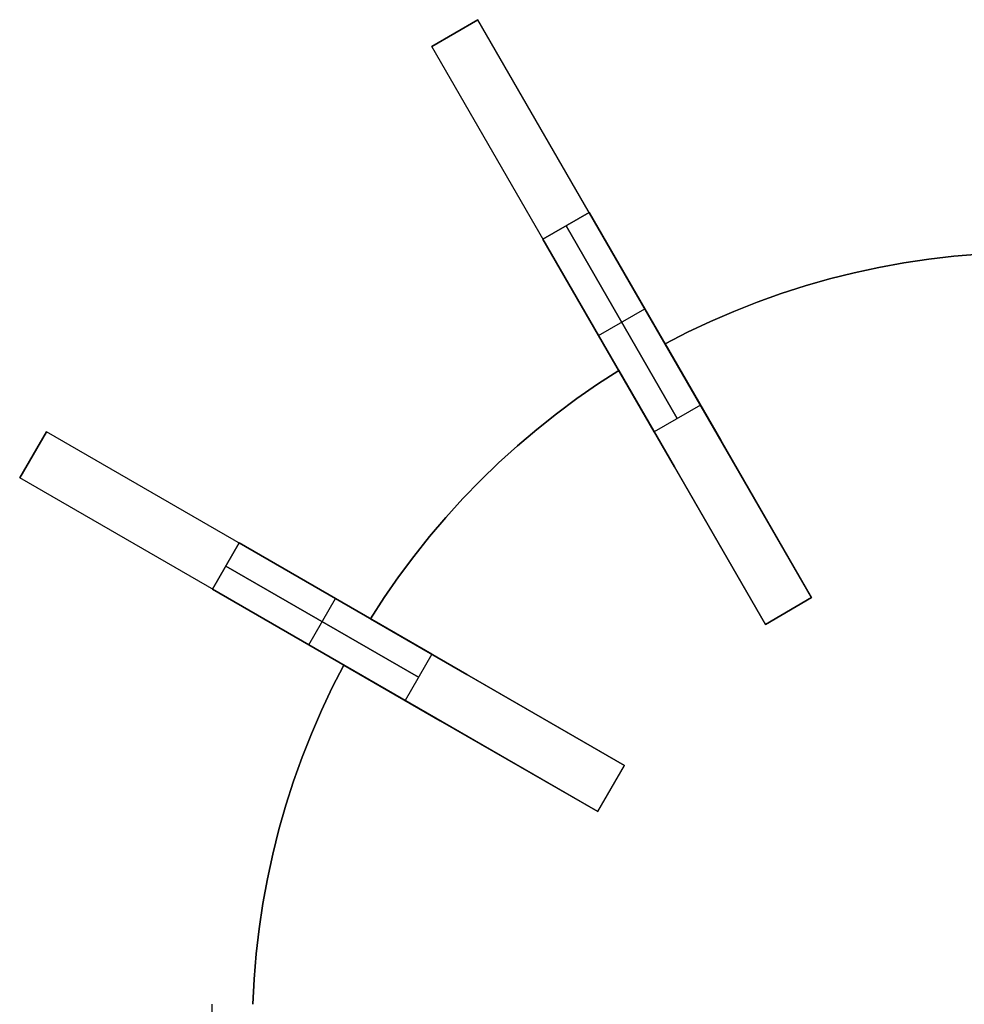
# Model space of a CAD drawing. Header units: millimetres. Extents: x 161 to 3923, y -487 to 1291.
# Tile 22 of 40: x 2220 to 2432, y 300 to 521. Entities that reach past the tile are written whole.
import ezdxf

# ---------------------------------------------------------------- set-up
doc = ezdxf.new("R2010")
doc.units = ezdxf.units.MM
doc.layers.add('Predeterminada', color=7, linetype='Continuous')

msp = doc.modelspace()

# ---------------------------------------------------------------- linework, layer by layer
at = {"layer": 'Predeterminada', "color": 254, "true_color": 0xf3e5b7}
for points in [[(2322.84, 521.22), (2312.45, 515.22)], [(2322.84, 521.22), (2312.45, 515.22)], [(2312.45, 515.22), (2322.84, 521.22)], [(2312.45, 515.22), (2322.84, 521.22)], [(2397.84, 391.32), (2322.84, 521.22)], [(2387.45, 385.32), (2312.45, 515.22)], [(2337.45, 471.92), (2347.84, 477.92)], [(2347.84, 477.92), (2337.45, 471.92)], [(2372.84, 434.62), (2347.84, 477.92)], [(2347.84, 477.92), (2372.84, 434.62)], [(2342.64, 474.92), (2367.64, 431.62)], [(2367.64, 431.62), (2342.64, 474.92)], [(2337.45, 471.92), (2362.45, 428.62)], [(2362.45, 428.62), (2337.45, 471.92)], [(2364.89, 448.39), (2369.96, 450.98), (2375.1, 453.41), (2380.32, 455.66), (2385.61, 457.75), (2390.97, 459.66), (2396.38, 461.4), (2401.85, 462.96), (2407.37, 464.34), (2412.93, 465.55), (2418.52, 466.57), (2424.15, 467.41), (2429.8, 468.06), (2435.46, 468.53), (2441.14, 468.82)], [(2441.14, 468.82), (2435.46, 468.53), (2429.8, 468.06), (2424.15, 467.41), (2418.52, 466.57), (2412.93, 465.55), (2407.37, 464.34), (2401.85, 462.96), (2396.38, 461.4), (2390.97, 459.66), (2385.61, 457.75), (2380.32, 455.66), (2375.1, 453.41), (2369.96, 450.98), (2364.89, 448.39)], [(2364.89, 448.39), (2369.96, 450.98), (2375.1, 453.41), (2380.32, 455.66), (2385.61, 457.75), (2390.97, 459.66), (2396.38, 461.4), (2401.85, 462.96), (2407.37, 464.34), (2412.93, 465.55), (2418.52, 466.57), (2424.15, 467.41), (2429.8, 468.06), (2435.46, 468.53), (2441.14, 468.82)], [(2349.95, 450.27), (2360.34, 456.27)], [(2349.95, 450.27), (2360.34, 456.27)], [(2377.4, 426.72), (2364.89, 448.39)], [(2364.89, 448.39), (2377.4, 426.72)], [(2298.68, 386.57), (2301.77, 391.34), (2305.01, 396.02), (2308.4, 400.58), (2311.94, 405.03), (2315.62, 409.37), (2319.45, 413.58), (2323.4, 417.67), (2327.49, 421.62), (2331.7, 425.44), (2336.04, 429.13), (2340.49, 432.66), (2345.05, 436.06), (2349.72, 439.3), (2354.5, 442.39)], [(2354.5, 442.39), (2349.72, 439.3), (2345.05, 436.06), (2340.49, 432.66), (2336.04, 429.13), (2331.7, 425.44), (2327.49, 421.62), (2323.4, 417.67), (2319.45, 413.58), (2315.62, 409.37), (2311.94, 405.03), (2308.4, 400.58), (2305.01, 396.02), (2301.77, 391.34), (2298.68, 386.57)], [(2298.68, 386.57), (2301.77, 391.34), (2305.01, 396.02), (2308.4, 400.58), (2311.94, 405.03), (2315.62, 409.37), (2319.45, 413.58), (2323.4, 417.67), (2327.49, 421.62), (2331.7, 425.44), (2336.04, 429.13), (2340.49, 432.66), (2345.05, 436.06), (2349.72, 439.3), (2354.5, 442.39)], [(2354.5, 442.39), (2367.01, 420.72)], [(2367.01, 420.72), (2354.5, 442.39)], [(2372.84, 434.62), (2362.45, 428.62)], [(2372.84, 434.62), (2362.45, 428.62)], [(2225.84, 428.62), (2219.84, 418.23)], [(2219.84, 418.23), (2225.84, 428.62)], [(2219.84, 418.23), (2225.84, 428.62)], [(2355.75, 353.62), (2225.84, 428.62)], [(2397.84, 391.32), (2377.4, 426.72)], [(2377.4, 426.72), (2397.84, 391.32)], [(2367.01, 420.72), (2387.45, 385.32)], [(2387.45, 385.32), (2367.01, 420.72)], [(2349.75, 343.23), (2219.84, 418.23)], [(2263.15, 393.23), (2269.15, 403.62)], [(2269.15, 403.62), (2263.15, 393.23)], [(2312.45, 378.62), (2269.15, 403.62)], [(2269.15, 403.62), (2312.45, 378.62)], [(2266.15, 398.42), (2309.45, 373.42)], [(2309.45, 373.42), (2266.15, 398.42)], [(2263.15, 393.23), (2306.45, 368.23)], [(2306.45, 368.23), (2263.15, 393.23)], [(2284.8, 380.73), (2290.8, 391.12)], [(2284.8, 380.73), (2290.8, 391.12)], [(2387.45, 385.32), (2397.84, 391.32)], [(2387.45, 385.32), (2397.84, 391.32)], [(2387.45, 385.32), (2397.84, 391.32)], [(2397.84, 391.32), (2387.45, 385.32)], [(2387.45, 385.32), (2397.84, 391.32)], [(2387.45, 385.32), (2397.84, 391.32)], [(2387.45, 385.32), (2397.84, 391.32)], [(2320.34, 374.06), (2298.68, 386.57)], [(2298.68, 386.57), (2320.34, 374.06)], [(2312.45, 378.62), (2306.45, 368.23)], [(2312.45, 378.62), (2306.45, 368.23)], [(2272.25, 299.92), (2272.54, 305.6), (2273.01, 311.27), (2273.66, 316.92), (2274.5, 322.55), (2275.52, 328.14), (2276.73, 333.7), (2278.11, 339.22), (2279.67, 344.69), (2281.41, 350.1), (2283.32, 355.46), (2285.41, 360.75), (2287.66, 365.97), (2290.09, 371.11), (2292.68, 376.18)], [(2292.68, 376.18), (2290.09, 371.11), (2287.66, 365.97), (2285.41, 360.75), (2283.32, 355.46), (2281.41, 350.1), (2279.67, 344.69), (2278.11, 339.22), (2276.73, 333.7), (2275.52, 328.14), (2274.5, 322.55), (2273.66, 316.92), (2273.01, 311.27), (2272.54, 305.6), (2272.25, 299.92)], [(2272.25, 299.92), (2272.54, 305.6), (2273.01, 311.27), (2273.66, 316.92), (2274.5, 322.55), (2275.52, 328.14), (2276.73, 333.7), (2278.11, 339.22), (2279.67, 344.69), (2281.41, 350.1), (2283.32, 355.46), (2285.41, 360.75), (2287.66, 365.97), (2290.09, 371.11), (2292.68, 376.18)], [(2292.68, 376.18), (2314.34, 363.67)], [(2314.34, 363.67), (2292.68, 376.18)], [(2355.75, 353.62), (2320.34, 374.06)], [(2320.34, 374.06), (2355.75, 353.62)], [(2314.34, 363.67), (2349.75, 343.23)], [(2349.75, 343.23), (2314.34, 363.67)], [(2349.75, 343.23), (2355.75, 353.62)], [(2349.75, 343.23), (2355.75, 353.62)], [(2349.75, 343.23), (2355.75, 353.62)], [(2349.75, 343.23), (2355.75, 353.62)], [(2349.75, 343.23), (2355.75, 353.62)], [(2349.75, 343.23), (2355.75, 353.62)], [(2349.75, 343.23), (2355.75, 353.62)], [(2263.14, 287.92), (2263.14, 299.92)]]:
    msp.add_lwpolyline(points, dxfattribs=at)
at = {"layer": 'Predeterminada', "color": 254, "true_color": 0xf3e5b7, "extrusion": (1, 0, 0)}
for points in [[(521.22, 796.79), (521.22, 1146.79)], [(518.22, 796.79), (518.22, 1146.79)], [(515.22, 796.79), (515.22, 1146.79)], [(456.27, 746.79), (456.27, 1196.79)], [(450.27, 746.79), (450.27, 1196.79)], [(448.39, 874.79), (448.39, 886.79)], [(442.39, 874.79), (442.39, 886.79)], [(428.62, 771.79), (428.62, 1121.79)], [(423.42, 771.79), (423.42, 1121.79)], [(418.23, 771.79), (418.23, 1121.79)], [(391.12, 721.79), (391.12, 1171.79)], [(391.32, 874.79), (391.32, 796.79)], [(391.32, 1146.79), (391.32, 886.79)], [(388.32, 874.79), (388.32, 796.79)], [(388.32, 1146.79), (388.32, 886.79)], [(386.57, 874.79), (386.57, 886.79)], [(385.32, 874.79), (385.32, 796.79)], [(385.32, 1146.79), (385.32, 886.79)], [(380.73, 721.79), (380.73, 1171.79)], [(376.18, 874.79), (376.18, 886.79)], [(353.62, 874.79), (353.62, 771.79)], [(353.62, 1121.79), (353.62, 886.79)], [(348.42, 874.79), (348.42, 771.79)], [(348.42, 1121.79), (348.42, 886.79)], [(343.23, 874.79), (343.23, 771.79)], [(343.23, 1121.79), (343.23, 886.79)]]:
    msp.add_lwpolyline(points, dxfattribs=at)
at = {"layer": 'Predeterminada', "color": 254, "true_color": 0xf3e5b7, "extrusion": (0.866025, 0.5, -1.82758e-14)}
msp.add_lwpolyline([(-710.03, 1146.79), (-710.06, 1148.5), (-710.14, 1150.2), (-710.29, 1151.9), (-710.49, 1153.6), (-710.75, 1155.29), (-711.07, 1156.96), (-711.45, 1158.63), (-711.88, 1160.28), (-712.37, 1161.92), (-712.91, 1163.53), (-713.51, 1165.13), (-714.17, 1166.71), (-714.87, 1168.26), (-715.63, 1169.79), (-716.44, 1171.3), (-717.31, 1172.77), (-718.22, 1174.21), (-719.18, 1175.62), (-720.19, 1177), (-721.24, 1178.34), (-722.34, 1179.65), (-723.49, 1180.92), (-724.67, 1182.15), (-725.9, 1183.33), (-727.17, 1184.48), (-728.47, 1185.58), (-729.82, 1186.63), (-731.19, 1187.64), (-732.6, 1188.6), (-734.05, 1189.51), (-735.52, 1190.37), (-737.02, 1191.18), (-738.55, 1191.94), (-740.11, 1192.65), (-741.68, 1193.3), (-743.28, 1193.9), (-744.9, 1194.45), (-746.54, 1194.94), (-748.19, 1195.37), (-749.85, 1195.74), (-751.53, 1196.06), (-753.22, 1196.32), (-754.91, 1196.53), (-756.62, 1196.67), (-758.32, 1196.76), (-760.03, 1196.79)], dxfattribs=at)
at = {"layer": 'Predeterminada', "color": 254, "true_color": 0xf3e5b7, "extrusion": (0.866025, 0.5, 1.53151e-14)}
msp.add_lwpolyline([(-760.03, 746.79), (-758.32, 746.82), (-756.62, 746.91), (-754.91, 747.05), (-753.22, 747.26), (-751.53, 747.52), (-749.85, 747.84), (-748.19, 748.21), (-746.54, 748.64), (-744.9, 749.13), (-743.28, 749.68), (-741.68, 750.28), (-740.11, 750.93), (-738.55, 751.64), (-737.02, 752.4), (-735.52, 753.21), (-734.05, 754.07), (-732.6, 754.98), (-731.19, 755.94), (-729.82, 756.95), (-728.47, 758), (-727.17, 759.1), (-725.9, 760.25), (-724.67, 761.43), (-723.49, 762.66), (-722.34, 763.93), (-721.24, 765.24), (-720.19, 766.58), (-719.18, 767.96), (-718.22, 769.37), (-717.31, 770.81), (-716.44, 772.28), (-715.63, 773.79), (-714.87, 775.32), (-714.17, 776.87), (-713.51, 778.45), (-712.91, 780.05), (-712.37, 781.66), (-711.88, 783.3), (-711.45, 784.95), (-711.07, 786.62), (-710.75, 788.29), (-710.49, 789.98), (-710.29, 791.68), (-710.14, 793.38), (-710.06, 795.08), (-710.03, 796.79)], dxfattribs=at)
at = {"layer": 'Predeterminada', "color": 254, "true_color": 0xf3e5b7, "extrusion": (0.866025, 0.5, -2.29854e-13)}
msp.add_lwpolyline([(-710.03, 1146.79), (-710.06, 1148.5), (-710.14, 1150.2), (-710.29, 1151.9), (-710.49, 1153.6), (-710.75, 1155.29), (-711.07, 1156.96), (-711.45, 1158.63), (-711.88, 1160.28), (-712.37, 1161.92), (-712.91, 1163.53), (-713.51, 1165.13), (-714.17, 1166.71), (-714.87, 1168.26), (-715.63, 1169.79), (-716.44, 1171.3), (-717.31, 1172.77), (-718.22, 1174.21), (-719.18, 1175.62), (-720.19, 1177), (-721.24, 1178.34), (-722.34, 1179.65), (-723.49, 1180.92), (-724.67, 1182.15), (-725.9, 1183.33), (-727.17, 1184.48), (-728.47, 1185.58), (-729.82, 1186.63), (-731.19, 1187.64), (-732.6, 1188.6), (-734.05, 1189.51), (-735.52, 1190.37), (-737.02, 1191.18), (-738.55, 1191.94), (-740.11, 1192.65), (-741.68, 1193.3), (-743.28, 1193.9), (-744.9, 1194.45), (-746.54, 1194.94), (-748.19, 1195.37), (-749.85, 1195.74), (-751.53, 1196.06), (-753.22, 1196.32), (-754.91, 1196.53), (-756.62, 1196.67), (-758.32, 1196.76), (-760.03, 1196.79)], dxfattribs=at)
at = {"layer": 'Predeterminada', "color": 254, "true_color": 0xf3e5b7, "extrusion": (0.866025, 0.5, -2.29818e-13)}
msp.add_lwpolyline([(-760.03, 746.79), (-758.32, 746.82), (-756.62, 746.91), (-754.91, 747.05), (-753.22, 747.26), (-751.53, 747.52), (-749.85, 747.84), (-748.19, 748.21), (-746.54, 748.64), (-744.9, 749.13), (-743.28, 749.68), (-741.68, 750.28), (-740.11, 750.93), (-738.55, 751.64), (-737.02, 752.4), (-735.52, 753.21), (-734.05, 754.07), (-732.6, 754.98), (-731.19, 755.94), (-729.82, 756.95), (-728.47, 758), (-727.17, 759.1), (-725.9, 760.25), (-724.67, 761.43), (-723.49, 762.66), (-722.34, 763.93), (-721.24, 765.24), (-720.19, 766.58), (-719.18, 767.96), (-718.22, 769.37), (-717.31, 770.81), (-716.44, 772.28), (-715.63, 773.79), (-714.87, 775.32), (-714.17, 776.87), (-713.51, 778.45), (-712.91, 780.05), (-712.37, 781.66), (-711.88, 783.3), (-711.45, 784.95), (-711.07, 786.62), (-710.75, 788.29), (-710.49, 789.98), (-710.29, 791.68), (-710.14, 793.38), (-710.06, 795.08), (-710.03, 796.79)], dxfattribs=at)
at = {"layer": 'Predeterminada', "color": 254, "true_color": 0xf3e5b7, "extrusion": (0.866025, 0.5, -1.8165e-14)}
msp.add_lwpolyline([(-710.03, 1146.79), (-710.06, 1148.5), (-710.14, 1150.2), (-710.29, 1151.9), (-710.49, 1153.6), (-710.75, 1155.29), (-711.07, 1156.96), (-711.45, 1158.63), (-711.88, 1160.28), (-712.37, 1161.92), (-712.91, 1163.53), (-713.51, 1165.13), (-714.17, 1166.71), (-714.87, 1168.26), (-715.63, 1169.79), (-716.44, 1171.3), (-717.31, 1172.77), (-718.22, 1174.21), (-719.18, 1175.62), (-720.19, 1177), (-721.24, 1178.34), (-722.34, 1179.65), (-723.49, 1180.92), (-724.67, 1182.15), (-725.9, 1183.33), (-727.17, 1184.48), (-728.47, 1185.58), (-729.82, 1186.63), (-731.19, 1187.64), (-732.6, 1188.6), (-734.05, 1189.51), (-735.52, 1190.37), (-737.02, 1191.18), (-738.55, 1191.94), (-740.11, 1192.65), (-741.68, 1193.3), (-743.28, 1193.9), (-744.9, 1194.45), (-746.54, 1194.94), (-748.19, 1195.37), (-749.85, 1195.74), (-751.53, 1196.06), (-753.22, 1196.32), (-754.91, 1196.53), (-756.62, 1196.67), (-758.32, 1196.76), (-760.03, 1196.79)], dxfattribs=at)
at = {"layer": 'Predeterminada', "color": 254, "true_color": 0xf3e5b7, "extrusion": (0.866025, 0.5, 2.54629e-15)}
msp.add_lwpolyline([(-760.03, 746.79), (-758.32, 746.82), (-756.62, 746.91), (-754.91, 747.05), (-753.22, 747.26), (-751.53, 747.52), (-749.85, 747.84), (-748.19, 748.21), (-746.54, 748.64), (-744.9, 749.13), (-743.28, 749.68), (-741.68, 750.28), (-740.11, 750.93), (-738.55, 751.64), (-737.02, 752.4), (-735.52, 753.21), (-734.05, 754.07), (-732.6, 754.98), (-731.19, 755.94), (-729.82, 756.95), (-728.47, 758), (-727.17, 759.1), (-725.9, 760.25), (-724.67, 761.43), (-723.49, 762.66), (-722.34, 763.93), (-721.24, 765.24), (-720.19, 766.58), (-719.18, 767.96), (-718.22, 769.37), (-717.31, 770.81), (-716.44, 772.28), (-715.63, 773.79), (-714.87, 775.32), (-714.17, 776.87), (-713.51, 778.45), (-712.91, 780.05), (-712.37, 781.66), (-711.88, 783.3), (-711.45, 784.95), (-711.07, 786.62), (-710.75, 788.29), (-710.49, 789.98), (-710.29, 791.68), (-710.14, 793.38), (-710.06, 795.08), (-710.03, 796.79)], dxfattribs=at)
at = {"layer": 'Predeterminada', "color": 254, "true_color": 0xf3e5b7, "extrusion": (0.866025, 0.5, -9.73383e-15)}
msp.add_lwpolyline([(-860.03, 796.79), (-860, 795.08), (-859.91, 793.38), (-859.77, 791.68), (-859.56, 789.98), (-859.3, 788.29), (-858.98, 786.62), (-858.61, 784.95), (-858.17, 783.3), (-857.68, 781.66), (-857.14, 780.05), (-856.54, 778.45), (-855.89, 776.87), (-855.18, 775.32), (-854.42, 773.79), (-853.61, 772.28), (-852.75, 770.81), (-851.84, 769.37), (-850.88, 767.96), (-849.87, 766.58), (-848.81, 765.24), (-847.71, 763.93), (-846.57, 762.66), (-845.38, 761.43), (-844.16, 760.25), (-842.89, 759.1), (-841.58, 758), (-840.24, 756.95), (-838.86, 755.94), (-837.45, 754.98), (-836.01, 754.07), (-834.53, 753.21), (-833.03, 752.4), (-831.5, 751.64), (-829.95, 750.93), (-828.37, 750.28), (-826.77, 749.68), (-825.15, 749.13), (-823.52, 748.64), (-821.87, 748.21), (-820.2, 747.84), (-818.52, 747.52), (-816.84, 747.26), (-815.14, 747.05), (-813.44, 746.91), (-811.73, 746.82), (-810.03, 746.79)], dxfattribs=at)
at = {"layer": 'Predeterminada', "color": 254, "true_color": 0xf3e5b7, "extrusion": (0.866025, 0.5, 1.49309e-14)}
msp.add_lwpolyline([(-810.03, 1196.79), (-811.73, 1196.76), (-813.44, 1196.67), (-815.14, 1196.53), (-816.84, 1196.32), (-818.52, 1196.06), (-820.2, 1195.74), (-821.87, 1195.37), (-823.52, 1194.94), (-825.15, 1194.45), (-826.77, 1193.9), (-828.37, 1193.3), (-829.95, 1192.65), (-831.5, 1191.94), (-833.03, 1191.18), (-834.53, 1190.37), (-836.01, 1189.51), (-837.45, 1188.6), (-838.86, 1187.64), (-840.24, 1186.63), (-841.58, 1185.58), (-842.89, 1184.48), (-844.16, 1183.33), (-845.38, 1182.15), (-846.57, 1180.92), (-847.71, 1179.65), (-848.81, 1178.34), (-849.87, 1177), (-850.88, 1175.62), (-851.84, 1174.21), (-852.75, 1172.77), (-853.61, 1171.3), (-854.42, 1169.79), (-855.18, 1168.26), (-855.89, 1166.71), (-856.54, 1165.13), (-857.14, 1163.53), (-857.68, 1161.92), (-858.17, 1160.28), (-858.61, 1158.63), (-858.98, 1156.96), (-859.3, 1155.29), (-859.56, 1153.6), (-859.77, 1151.9), (-859.91, 1150.2), (-860, 1148.5), (-860.03, 1146.79)], dxfattribs=at)
at = {"layer": 'Predeterminada', "color": 254, "true_color": 0xf3e5b7, "extrusion": (0.866025, 0.5, 3.45345e-13)}
msp.add_lwpolyline([(-860.03, 796.79), (-860, 795.08), (-859.91, 793.38), (-859.77, 791.68), (-859.56, 789.98), (-859.3, 788.29), (-858.98, 786.62), (-858.61, 784.95), (-858.17, 783.3), (-857.68, 781.66), (-857.14, 780.05), (-856.54, 778.45), (-855.89, 776.87), (-855.18, 775.32), (-854.42, 773.79), (-853.61, 772.28), (-852.75, 770.81), (-851.84, 769.37), (-850.88, 767.96), (-849.87, 766.58), (-848.81, 765.24), (-847.71, 763.93), (-846.57, 762.66), (-845.38, 761.43), (-844.16, 760.25), (-842.89, 759.1), (-841.58, 758), (-840.24, 756.95), (-838.86, 755.94), (-837.45, 754.98), (-836.01, 754.07), (-834.53, 753.21), (-833.03, 752.4), (-831.5, 751.64), (-829.95, 750.93), (-828.37, 750.28), (-826.77, 749.68), (-825.15, 749.13), (-823.52, 748.64), (-821.87, 748.21), (-820.2, 747.84), (-818.52, 747.52), (-816.84, 747.26), (-815.14, 747.05), (-813.44, 746.91), (-811.73, 746.82), (-810.03, 746.79)], dxfattribs=at)
at = {"layer": 'Predeterminada', "color": 254, "true_color": 0xf3e5b7, "extrusion": (0.866025, 0.5, -2.36229e-13)}
msp.add_lwpolyline([(-810.03, 1196.79), (-811.73, 1196.76), (-813.44, 1196.67), (-815.14, 1196.53), (-816.84, 1196.32), (-818.52, 1196.06), (-820.2, 1195.74), (-821.87, 1195.37), (-823.52, 1194.94), (-825.15, 1194.45), (-826.77, 1193.9), (-828.37, 1193.3), (-829.95, 1192.65), (-831.5, 1191.94), (-833.03, 1191.18), (-834.53, 1190.37), (-836.01, 1189.51), (-837.45, 1188.6), (-838.86, 1187.64), (-840.24, 1186.63), (-841.58, 1185.58), (-842.89, 1184.48), (-844.16, 1183.33), (-845.38, 1182.15), (-846.57, 1180.92), (-847.71, 1179.65), (-848.81, 1178.34), (-849.87, 1177), (-850.88, 1175.62), (-851.84, 1174.21), (-852.75, 1172.77), (-853.61, 1171.3), (-854.42, 1169.79), (-855.18, 1168.26), (-855.89, 1166.71), (-856.54, 1165.13), (-857.14, 1163.53), (-857.68, 1161.92), (-858.17, 1160.28), (-858.61, 1158.63), (-858.98, 1156.96), (-859.3, 1155.29), (-859.56, 1153.6), (-859.77, 1151.9), (-859.91, 1150.2), (-860, 1148.5), (-860.03, 1146.79)], dxfattribs=at)
at = {"layer": 'Predeterminada', "color": 254, "true_color": 0xf3e5b7, "extrusion": (0.5, 0.866025, -7.47897e-14)}
msp.add_lwpolyline([(-1713.33, 1121.79), (-1713.36, 1123.5), (-1713.44, 1125.2), (-1713.59, 1126.9), (-1713.79, 1128.6), (-1714.06, 1130.29), (-1714.37, 1131.96), (-1714.75, 1133.63), (-1715.18, 1135.28), (-1715.67, 1136.92), (-1716.21, 1138.53), (-1716.81, 1140.13), (-1717.47, 1141.71), (-1718.17, 1143.26), (-1718.93, 1144.79), (-1719.75, 1146.3), (-1720.61, 1147.77), (-1721.52, 1149.21), (-1722.48, 1150.62), (-1723.49, 1152), (-1724.54, 1153.34), (-1725.64, 1154.65), (-1726.79, 1155.92), (-1727.97, 1157.15), (-1729.2, 1158.33), (-1730.47, 1159.48), (-1731.77, 1160.58), (-1733.12, 1161.63), (-1734.49, 1162.64), (-1735.91, 1163.6), (-1737.35, 1164.51), (-1738.82, 1165.37), (-1740.32, 1166.18), (-1741.85, 1166.94), (-1743.41, 1167.65), (-1744.99, 1168.3), (-1746.58, 1168.9), (-1748.2, 1169.45), (-1749.84, 1169.94), (-1751.49, 1170.37), (-1753.16, 1170.74), (-1754.83, 1171.06), (-1756.52, 1171.32), (-1758.21, 1171.53), (-1759.92, 1171.67), (-1761.62, 1171.76), (-1763.33, 1171.79)], dxfattribs=at)
at = {"layer": 'Predeterminada', "color": 254, "true_color": 0xf3e5b7, "extrusion": (0.5, 0.866025, 8.66148e-14)}
msp.add_lwpolyline([(-1763.33, 721.79), (-1761.62, 721.82), (-1759.92, 721.91), (-1758.21, 722.05), (-1756.52, 722.26), (-1754.83, 722.52), (-1753.16, 722.84), (-1751.49, 723.21), (-1749.84, 723.64), (-1748.2, 724.13), (-1746.58, 724.68), (-1744.99, 725.28), (-1743.41, 725.93), (-1741.85, 726.64), (-1740.32, 727.4), (-1738.82, 728.21), (-1737.35, 729.07), (-1735.91, 729.98), (-1734.49, 730.94), (-1733.12, 731.95), (-1731.77, 733), (-1730.47, 734.1), (-1729.2, 735.25), (-1727.97, 736.43), (-1726.79, 737.66), (-1725.64, 738.93), (-1724.54, 740.24), (-1723.49, 741.58), (-1722.48, 742.96), (-1721.52, 744.37), (-1720.61, 745.81), (-1719.75, 747.28), (-1718.93, 748.79), (-1718.17, 750.32), (-1717.47, 751.87), (-1716.81, 753.45), (-1716.21, 755.05), (-1715.67, 756.66), (-1715.18, 758.3), (-1714.75, 759.95), (-1714.37, 761.62), (-1714.06, 763.29), (-1713.79, 764.98), (-1713.59, 766.68), (-1713.44, 768.38), (-1713.36, 770.08), (-1713.33, 771.79)], dxfattribs=at)
at = {"layer": 'Predeterminada', "color": 254, "true_color": 0xf3e5b7, "extrusion": (0.866025, 0.5, -1.08494e-14)}
msp.add_lwpolyline([(-860.03, 796.79), (-860, 795.08), (-859.91, 793.38), (-859.77, 791.68), (-859.56, 789.98), (-859.3, 788.29), (-858.98, 786.62), (-858.61, 784.95), (-858.17, 783.3), (-857.68, 781.66), (-857.14, 780.05), (-856.54, 778.45), (-855.89, 776.87), (-855.18, 775.32), (-854.42, 773.79), (-853.61, 772.28), (-852.75, 770.81), (-851.84, 769.37), (-850.88, 767.96), (-849.87, 766.58), (-848.81, 765.24), (-847.71, 763.93), (-846.57, 762.66), (-845.38, 761.43), (-844.16, 760.25), (-842.89, 759.1), (-841.58, 758), (-840.24, 756.95), (-838.86, 755.94), (-837.45, 754.98), (-836.01, 754.07), (-834.53, 753.21), (-833.03, 752.4), (-831.5, 751.64), (-829.95, 750.93), (-828.37, 750.28), (-826.77, 749.68), (-825.15, 749.13), (-823.52, 748.64), (-821.87, 748.21), (-820.2, 747.84), (-818.52, 747.52), (-816.84, 747.26), (-815.14, 747.05), (-813.44, 746.91), (-811.73, 746.82), (-810.03, 746.79)], dxfattribs=at)
at = {"layer": 'Predeterminada', "color": 254, "true_color": 0xf3e5b7, "extrusion": (0.866025, 0.5, 6.80267e-15)}
msp.add_lwpolyline([(-810.03, 1196.79), (-811.73, 1196.76), (-813.44, 1196.67), (-815.14, 1196.53), (-816.84, 1196.32), (-818.52, 1196.06), (-820.2, 1195.74), (-821.87, 1195.37), (-823.52, 1194.94), (-825.15, 1194.45), (-826.77, 1193.9), (-828.37, 1193.3), (-829.95, 1192.65), (-831.5, 1191.94), (-833.03, 1191.18), (-834.53, 1190.37), (-836.01, 1189.51), (-837.45, 1188.6), (-838.86, 1187.64), (-840.24, 1186.63), (-841.58, 1185.58), (-842.89, 1184.48), (-844.16, 1183.33), (-845.38, 1182.15), (-846.57, 1180.92), (-847.71, 1179.65), (-848.81, 1178.34), (-849.87, 1177), (-850.88, 1175.62), (-851.84, 1174.21), (-852.75, 1172.77), (-853.61, 1171.3), (-854.42, 1169.79), (-855.18, 1168.26), (-855.89, 1166.71), (-856.54, 1165.13), (-857.14, 1163.53), (-857.68, 1161.92), (-858.17, 1160.28), (-858.61, 1158.63), (-858.98, 1156.96), (-859.3, 1155.29), (-859.56, 1153.6), (-859.77, 1151.9), (-859.91, 1150.2), (-860, 1148.5), (-860.03, 1146.79)], dxfattribs=at)
at = {"layer": 'Predeterminada', "color": 254, "true_color": 0xf3e5b7, "extrusion": (0.5, 0.866025, 6.45488e-16)}
msp.add_lwpolyline([(-1713.33, 1121.79), (-1713.36, 1123.5), (-1713.44, 1125.2), (-1713.59, 1126.9), (-1713.79, 1128.6), (-1714.06, 1130.29), (-1714.37, 1131.96), (-1714.75, 1133.63), (-1715.18, 1135.28), (-1715.67, 1136.92), (-1716.21, 1138.53), (-1716.81, 1140.13), (-1717.47, 1141.71), (-1718.17, 1143.26), (-1718.93, 1144.79), (-1719.75, 1146.3), (-1720.61, 1147.77), (-1721.52, 1149.21), (-1722.48, 1150.62), (-1723.49, 1152), (-1724.54, 1153.34), (-1725.64, 1154.65), (-1726.79, 1155.92), (-1727.97, 1157.15), (-1729.2, 1158.33), (-1730.47, 1159.48), (-1731.77, 1160.58), (-1733.12, 1161.63), (-1734.49, 1162.64), (-1735.91, 1163.6), (-1737.35, 1164.51), (-1738.82, 1165.37), (-1740.32, 1166.18), (-1741.85, 1166.94), (-1743.41, 1167.65), (-1744.99, 1168.3), (-1746.58, 1168.9), (-1748.2, 1169.45), (-1749.84, 1169.94), (-1751.49, 1170.37), (-1753.16, 1170.74), (-1754.83, 1171.06), (-1756.52, 1171.32), (-1758.21, 1171.53), (-1759.92, 1171.67), (-1761.62, 1171.76), (-1763.33, 1171.79)], dxfattribs=at)
at = {"layer": 'Predeterminada', "color": 254, "true_color": 0xf3e5b7, "extrusion": (0.5, 0.866025, -4.55704e-13)}
msp.add_lwpolyline([(-1763.33, 721.79), (-1761.62, 721.82), (-1759.92, 721.91), (-1758.21, 722.05), (-1756.52, 722.26), (-1754.83, 722.52), (-1753.16, 722.84), (-1751.49, 723.21), (-1749.84, 723.64), (-1748.2, 724.13), (-1746.58, 724.68), (-1744.99, 725.28), (-1743.41, 725.93), (-1741.85, 726.64), (-1740.32, 727.4), (-1738.82, 728.21), (-1737.35, 729.07), (-1735.91, 729.98), (-1734.49, 730.94), (-1733.12, 731.95), (-1731.77, 733), (-1730.47, 734.1), (-1729.2, 735.25), (-1727.97, 736.43), (-1726.79, 737.66), (-1725.64, 738.93), (-1724.54, 740.24), (-1723.49, 741.58), (-1722.48, 742.96), (-1721.52, 744.37), (-1720.61, 745.81), (-1719.75, 747.28), (-1718.93, 748.79), (-1718.17, 750.32), (-1717.47, 751.87), (-1716.81, 753.45), (-1716.21, 755.05), (-1715.67, 756.66), (-1715.18, 758.3), (-1714.75, 759.95), (-1714.37, 761.62), (-1714.06, 763.29), (-1713.79, 764.98), (-1713.59, 766.68), (-1713.44, 768.38), (-1713.36, 770.08), (-1713.33, 771.79)], dxfattribs=at)
at = {"layer": 'Predeterminada', "color": 254, "true_color": 0xf3e5b7, "extrusion": (0.5, 0.866025, -6.98916e-14)}
msp.add_lwpolyline([(-1713.33, 1121.79), (-1713.36, 1123.5), (-1713.44, 1125.2), (-1713.59, 1126.9), (-1713.79, 1128.6), (-1714.06, 1130.29), (-1714.37, 1131.96), (-1714.75, 1133.63), (-1715.18, 1135.28), (-1715.67, 1136.92), (-1716.21, 1138.53), (-1716.81, 1140.13), (-1717.47, 1141.71), (-1718.17, 1143.26), (-1718.93, 1144.79), (-1719.75, 1146.3), (-1720.61, 1147.77), (-1721.52, 1149.21), (-1722.48, 1150.62), (-1723.49, 1152), (-1724.54, 1153.34), (-1725.64, 1154.65), (-1726.79, 1155.92), (-1727.97, 1157.15), (-1729.2, 1158.33), (-1730.47, 1159.48), (-1731.77, 1160.58), (-1733.12, 1161.63), (-1734.49, 1162.64), (-1735.91, 1163.6), (-1737.35, 1164.51), (-1738.82, 1165.37), (-1740.32, 1166.18), (-1741.85, 1166.94), (-1743.41, 1167.65), (-1744.99, 1168.3), (-1746.58, 1168.9), (-1748.2, 1169.45), (-1749.84, 1169.94), (-1751.49, 1170.37), (-1753.16, 1170.74), (-1754.83, 1171.06), (-1756.52, 1171.32), (-1758.21, 1171.53), (-1759.92, 1171.67), (-1761.62, 1171.76), (-1763.33, 1171.79)], dxfattribs=at)
at = {"layer": 'Predeterminada', "color": 254, "true_color": 0xf3e5b7, "extrusion": (0.5, 0.866025, 8.80359e-14)}
msp.add_lwpolyline([(-1763.33, 721.79), (-1761.62, 721.82), (-1759.92, 721.91), (-1758.21, 722.05), (-1756.52, 722.26), (-1754.83, 722.52), (-1753.16, 722.84), (-1751.49, 723.21), (-1749.84, 723.64), (-1748.2, 724.13), (-1746.58, 724.68), (-1744.99, 725.28), (-1743.41, 725.93), (-1741.85, 726.64), (-1740.32, 727.4), (-1738.82, 728.21), (-1737.35, 729.07), (-1735.91, 729.98), (-1734.49, 730.94), (-1733.12, 731.95), (-1731.77, 733), (-1730.47, 734.1), (-1729.2, 735.25), (-1727.97, 736.43), (-1726.79, 737.66), (-1725.64, 738.93), (-1724.54, 740.24), (-1723.49, 741.58), (-1722.48, 742.96), (-1721.52, 744.37), (-1720.61, 745.81), (-1719.75, 747.28), (-1718.93, 748.79), (-1718.17, 750.32), (-1717.47, 751.87), (-1716.81, 753.45), (-1716.21, 755.05), (-1715.67, 756.66), (-1715.18, 758.3), (-1714.75, 759.95), (-1714.37, 761.62), (-1714.06, 763.29), (-1713.79, 764.98), (-1713.59, 766.68), (-1713.44, 768.38), (-1713.36, 770.08), (-1713.33, 771.79)], dxfattribs=at)
at = {"layer": 'Predeterminada', "color": 254, "true_color": 0xf3e5b7, "extrusion": (0.5, 0.866025, 3.00734e-14)}
msp.add_lwpolyline([(-1863.33, 771.79), (-1863.3, 770.08), (-1863.21, 768.38), (-1863.07, 766.68), (-1862.86, 764.98), (-1862.6, 763.29), (-1862.28, 761.62), (-1861.91, 759.95), (-1861.47, 758.3), (-1860.99, 756.66), (-1860.44, 755.05), (-1859.84, 753.45), (-1859.19, 751.87), (-1858.48, 750.32), (-1857.72, 748.79), (-1856.91, 747.28), (-1856.05, 745.81), (-1855.14, 744.37), (-1854.18, 742.96), (-1853.17, 741.58), (-1852.11, 740.24), (-1851.01, 738.93), (-1849.87, 737.66), (-1848.68, 736.43), (-1847.46, 735.25), (-1846.19, 734.1), (-1844.88, 733), (-1843.54, 731.95), (-1842.16, 730.94), (-1840.75, 729.98), (-1839.31, 729.07), (-1837.83, 728.21), (-1836.33, 727.4), (-1834.8, 726.64), (-1833.25, 725.93), (-1831.67, 725.28), (-1830.07, 724.68), (-1828.45, 724.13), (-1826.82, 723.64), (-1825.17, 723.21), (-1823.5, 722.84), (-1821.82, 722.52), (-1820.14, 722.26), (-1818.44, 722.05), (-1816.74, 721.91), (-1815.04, 721.82), (-1813.33, 721.79)], dxfattribs=at)
at = {"layer": 'Predeterminada', "color": 254, "true_color": 0xf3e5b7, "extrusion": (0.5, 0.866025, -1.79921e-14)}
msp.add_lwpolyline([(-1813.33, 1171.79), (-1815.04, 1171.76), (-1816.74, 1171.67), (-1818.44, 1171.53), (-1820.14, 1171.32), (-1821.82, 1171.06), (-1823.5, 1170.74), (-1825.17, 1170.37), (-1826.82, 1169.94), (-1828.45, 1169.45), (-1830.07, 1168.9), (-1831.67, 1168.3), (-1833.25, 1167.65), (-1834.8, 1166.94), (-1836.33, 1166.18), (-1837.83, 1165.37), (-1839.31, 1164.51), (-1840.75, 1163.6), (-1842.16, 1162.64), (-1843.54, 1161.63), (-1844.88, 1160.58), (-1846.19, 1159.48), (-1847.46, 1158.33), (-1848.68, 1157.15), (-1849.87, 1155.92), (-1851.01, 1154.65), (-1852.11, 1153.34), (-1853.17, 1152), (-1854.18, 1150.62), (-1855.14, 1149.21), (-1856.05, 1147.77), (-1856.91, 1146.3), (-1857.72, 1144.79), (-1858.48, 1143.26), (-1859.19, 1141.71), (-1859.84, 1140.13), (-1860.44, 1138.53), (-1860.99, 1136.92), (-1861.47, 1135.28), (-1861.91, 1133.63), (-1862.28, 1131.96), (-1862.6, 1130.29), (-1862.86, 1128.6), (-1863.07, 1126.9), (-1863.21, 1125.2), (-1863.3, 1123.5), (-1863.33, 1121.79)], dxfattribs=at)
at = {"layer": 'Predeterminada', "color": 254, "true_color": 0xf3e5b7, "extrusion": (0.5, 0.866025, -4.62135e-13)}
msp.add_lwpolyline([(-1863.33, 771.79), (-1863.3, 770.08), (-1863.21, 768.38), (-1863.07, 766.68), (-1862.86, 764.98), (-1862.6, 763.29), (-1862.28, 761.62), (-1861.91, 759.95), (-1861.47, 758.3), (-1860.99, 756.66), (-1860.44, 755.05), (-1859.84, 753.45), (-1859.19, 751.87), (-1858.48, 750.32), (-1857.72, 748.79), (-1856.91, 747.28), (-1856.05, 745.81), (-1855.14, 744.37), (-1854.18, 742.96), (-1853.17, 741.58), (-1852.11, 740.24), (-1851.01, 738.93), (-1849.87, 737.66), (-1848.68, 736.43), (-1847.46, 735.25), (-1846.19, 734.1), (-1844.88, 733), (-1843.54, 731.95), (-1842.16, 730.94), (-1840.75, 729.98), (-1839.31, 729.07), (-1837.83, 728.21), (-1836.33, 727.4), (-1834.8, 726.64), (-1833.25, 725.93), (-1831.67, 725.28), (-1830.07, 724.68), (-1828.45, 724.13), (-1826.82, 723.64), (-1825.17, 723.21), (-1823.5, 722.84), (-1821.82, 722.52), (-1820.14, 722.26), (-1818.44, 722.05), (-1816.74, 721.91), (-1815.04, 721.82), (-1813.33, 721.79)], dxfattribs=at)
at = {"layer": 'Predeterminada', "color": 254, "true_color": 0xf3e5b7, "extrusion": (0.5, 0.866025, -1.04264e-14)}
msp.add_lwpolyline([(-1813.33, 1171.79), (-1815.04, 1171.76), (-1816.74, 1171.67), (-1818.44, 1171.53), (-1820.14, 1171.32), (-1821.82, 1171.06), (-1823.5, 1170.74), (-1825.17, 1170.37), (-1826.82, 1169.94), (-1828.45, 1169.45), (-1830.07, 1168.9), (-1831.67, 1168.3), (-1833.25, 1167.65), (-1834.8, 1166.94), (-1836.33, 1166.18), (-1837.83, 1165.37), (-1839.31, 1164.51), (-1840.75, 1163.6), (-1842.16, 1162.64), (-1843.54, 1161.63), (-1844.88, 1160.58), (-1846.19, 1159.48), (-1847.46, 1158.33), (-1848.68, 1157.15), (-1849.87, 1155.92), (-1851.01, 1154.65), (-1852.11, 1153.34), (-1853.17, 1152), (-1854.18, 1150.62), (-1855.14, 1149.21), (-1856.05, 1147.77), (-1856.91, 1146.3), (-1857.72, 1144.79), (-1858.48, 1143.26), (-1859.19, 1141.71), (-1859.84, 1140.13), (-1860.44, 1138.53), (-1860.99, 1136.92), (-1861.47, 1135.28), (-1861.91, 1133.63), (-1862.28, 1131.96), (-1862.6, 1130.29), (-1862.86, 1128.6), (-1863.07, 1126.9), (-1863.21, 1125.2), (-1863.3, 1123.5), (-1863.33, 1121.79)], dxfattribs=at)
at = {"layer": 'Predeterminada', "color": 254, "true_color": 0xf3e5b7, "extrusion": (0.5, 0.866025, 2.89938e-14)}
msp.add_lwpolyline([(-1863.33, 771.79), (-1863.3, 770.08), (-1863.21, 768.38), (-1863.07, 766.68), (-1862.86, 764.98), (-1862.6, 763.29), (-1862.28, 761.62), (-1861.91, 759.95), (-1861.47, 758.3), (-1860.99, 756.66), (-1860.44, 755.05), (-1859.84, 753.45), (-1859.19, 751.87), (-1858.48, 750.32), (-1857.72, 748.79), (-1856.91, 747.28), (-1856.05, 745.81), (-1855.14, 744.37), (-1854.18, 742.96), (-1853.17, 741.58), (-1852.11, 740.24), (-1851.01, 738.93), (-1849.87, 737.66), (-1848.68, 736.43), (-1847.46, 735.25), (-1846.19, 734.1), (-1844.88, 733), (-1843.54, 731.95), (-1842.16, 730.94), (-1840.75, 729.98), (-1839.31, 729.07), (-1837.83, 728.21), (-1836.33, 727.4), (-1834.8, 726.64), (-1833.25, 725.93), (-1831.67, 725.28), (-1830.07, 724.68), (-1828.45, 724.13), (-1826.82, 723.64), (-1825.17, 723.21), (-1823.5, 722.84), (-1821.82, 722.52), (-1820.14, 722.26), (-1818.44, 722.05), (-1816.74, 721.91), (-1815.04, 721.82), (-1813.33, 721.79)], dxfattribs=at)
at = {"layer": 'Predeterminada', "color": 254, "true_color": 0xf3e5b7, "extrusion": (0.5, 0.866025, -2.29827e-14)}
msp.add_lwpolyline([(-1813.33, 1171.79), (-1815.04, 1171.76), (-1816.74, 1171.67), (-1818.44, 1171.53), (-1820.14, 1171.32), (-1821.82, 1171.06), (-1823.5, 1170.74), (-1825.17, 1170.37), (-1826.82, 1169.94), (-1828.45, 1169.45), (-1830.07, 1168.9), (-1831.67, 1168.3), (-1833.25, 1167.65), (-1834.8, 1166.94), (-1836.33, 1166.18), (-1837.83, 1165.37), (-1839.31, 1164.51), (-1840.75, 1163.6), (-1842.16, 1162.64), (-1843.54, 1161.63), (-1844.88, 1160.58), (-1846.19, 1159.48), (-1847.46, 1158.33), (-1848.68, 1157.15), (-1849.87, 1155.92), (-1851.01, 1154.65), (-1852.11, 1153.34), (-1853.17, 1152), (-1854.18, 1150.62), (-1855.14, 1149.21), (-1856.05, 1147.77), (-1856.91, 1146.3), (-1857.72, 1144.79), (-1858.48, 1143.26), (-1859.19, 1141.71), (-1859.84, 1140.13), (-1860.44, 1138.53), (-1860.99, 1136.92), (-1861.47, 1135.28), (-1861.91, 1133.63), (-1862.28, 1131.96), (-1862.6, 1130.29), (-1862.86, 1128.6), (-1863.07, 1126.9), (-1863.21, 1125.2), (-1863.3, 1123.5), (-1863.33, 1121.79)], dxfattribs=at)

doc.saveas('drawing.dxf')
